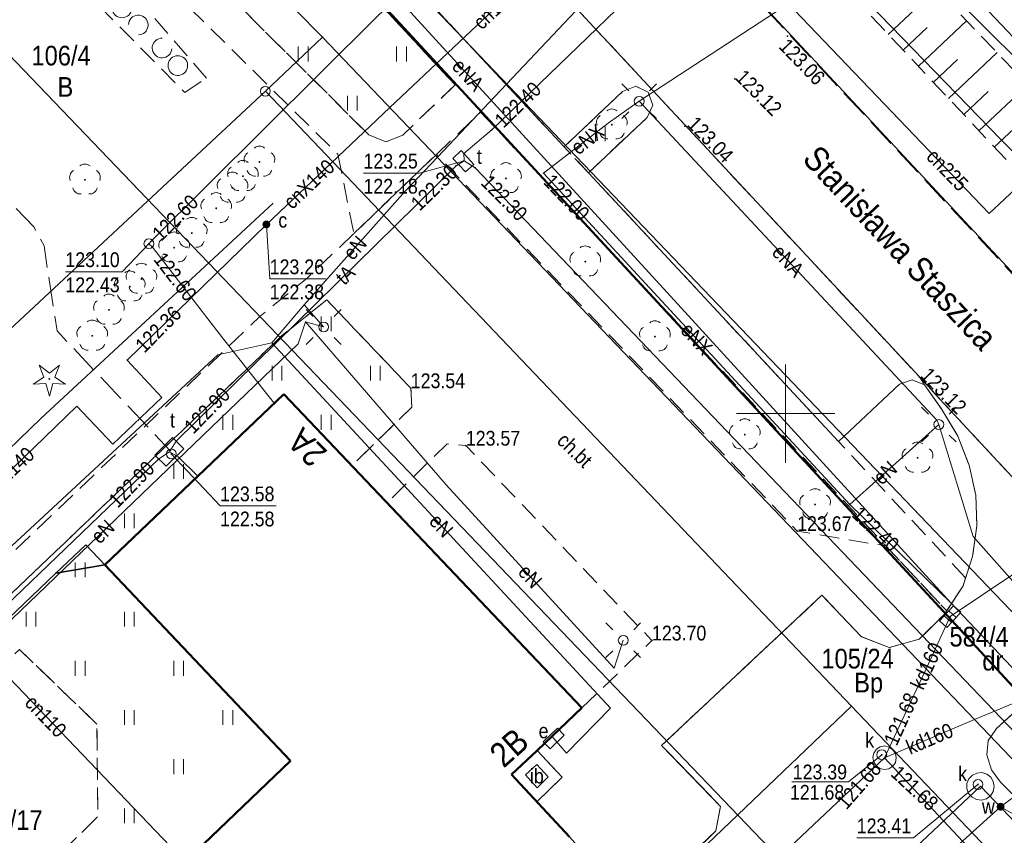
# Model space of a CAD drawing. Extents: x 6439600 to 6443631, y 5654340 to 5654937.
# Tile 36 of 54: x 6440861 to 6440911, y 5654829 to 5654870. Entities that reach past the tile are written whole.
import ezdxf
from ezdxf.enums import TextEntityAlignment as Align

# ---------------------------------------------------------------- set-up
doc = ezdxf.new("R2010")
doc.units = 0
doc.header["$MEASUREMENT"] = 0
for name, pattern in [('1.0_0.5', [1.5, 1, -0.5]), ('1.5_0.5', [2, 1.5, -0.5]), ('219-500', [0]), ('PRZER3-1', [4, 3, -1]), ('PTTL', [1.5, 1, -0.5])]:
    doc.linetypes.add(name, pattern=pattern)
doc.layers.get('0').update_dxf_attribs({"color": 2, "linetype": 'CONTINUOUS', "lineweight": 5})
for name, color, linetype in [('000 Inne (niezydentyfikowane)', 7, 'CONTINUOUS'), ('202-punkt graniczny', 7, 'CONTINUOUS'), ('203-punkt graniczny', 7, 'CONTINUOUS'), ('209-oznaczenie konturu klasyfikacyjnego', 7, 'CONTINUOUS'), ('210-oznaczenie konturu użytku gruntowego', 7, 'CONTINUOUS'), ('211-numer działki ewidencyjnej', 7, 'CONTINUOUS'), ('218-kontur użytku gruntowego', 7, 'CONTINUOUS'), ('219-działka ewidencyjna', 7, 'CONTINUOUS'), ('238-Punkt adresowy budynku', 7, 'CONTINUOUS'), ('312-budynek ewidencyjny', 7, 'CONTINUOUS'), ('994-Nazwa ulicy', 7, 'CONTINUOUS'), ('chodnik', 7, 'CONTINUOUS'), ('chodnik-Atr17', 7, 'CONTINUOUS'), ('ciepłownicze urządzenie techniczne', 7, 'CONTINUOUS'), ('ciepłownicze urządzenie techniczne-Atr17', 7, 'CONTINUOUS'), ('drzewo iglaste', 7, 'CONTINUOUS'), ('drzewo liściaste', 7, 'CONTINUOUS'), ('inna budowla', 7, 'CONTINUOUS'), ('inna budowla-Atr17', 7, 'CONTINUOUS'), ('jezdnia', 7, 'CONTINUOUS'), ('komora podziemna', 7, 'CONTINUOUS'), ('kratka ściekowa', 7, 'CONTINUOUS'), ('krawężnik', 7, 'CONTINUOUS'), ('KTOK - Furtka', 7, 'CONTINUOUS'), ('latarnia', 7, 'CONTINUOUS'), ('obudowa ochronna przewodu', 7, 'CONTINUOUS'), ('pikieta sztuczna', 7, 'CONTINUOUS'), ('pikieta sztuczna-Atr2', 7, 'CONTINUOUS'), ('plac gier i zabaw', 7, 'CONTINUOUS'), ('przewód ciepłowniczy', 7, 'CONTINUOUS'), ('przewód ciepłowniczy-Atr1', 7, 'CONTINUOUS'), ('przewód elektroenergetyczny podziemny', 7, 'CONTINUOUS'), ('przewód elektroenergetyczny podziemny-Atr1', 7, 'CONTINUOUS'), ('przewód kanalizacyjny', 7, 'CONTINUOUS'), ('przewód kanalizacyjny-Atr1', 7, 'CONTINUOUS'), ('przewód telekomunikacyjny podziemny', 7, 'CONTINUOUS'), ('przewód telekomunikacyjny podziemny - ob. projektowany', 7, 'CONTINUOUS'), ('przewód telekomunikacyjny podziemny-Atr1', 7, 'CONTINUOUS'), ('przewód wodociągowy', 7, 'CONTINUOUS'), ('rzedna', 7, 'CONTINUOUS'), ('rzedna-Atr2', 7, 'CONTINUOUS'), ('rzedna-Atr3', 7, 'CONTINUOUS'), ('skarpa nieumocniona', 7, 'CONTINUOUS'), ('szafa elektroenergetyczna lub kontener', 7, 'CONTINUOUS'), ('szafa elektroenergetyczna lub kontener-Atr17', 7, 'CONTINUOUS'), ('taras', 7, 'CONTINUOUS'), ('trawnik', 7, 'CONTINUOUS'), ('właz do komory lub kanału', 7, 'CONTINUOUS'), ('właz do komory lub kanału - okrągły', 7, 'CONTINUOUS'), ('właz do komory lub kanału - okrągły-Atr17', 7, 'CONTINUOUS'), ('właz do komory lub kanału-Atr17', 7, 'CONTINUOUS'), ('zasuwa lub zawór', 7, 'CONTINUOUS'), ('zasuwa lub zawór-Atr17', 7, 'CONTINUOUS')]:
    doc.layers.add(name, color=color, linetype=linetype)
doc.layers.add('z - kartowanie', color=2, linetype='CONTINUOUS', lineweight=5)
doc.layers.add('z - MPZT', color=121, linetype='PRZER3-1', lineweight=18)
doc.styles.add('MapaZas', font='geodezja.shx', dxfattribs={"width": 0.9})
doc.linetypes.add('902-500', pattern='A,3.75,0,[1,ksztalty.shx,S=0.5,R=0,X=0,Y=0],3.75', length=7.5)
doc.linetypes.add('NLZ', pattern='A,3,-1,[35,msgB.shx,S=0.008,R=0,X=-0.5,Y=0],3', length=7)

# ---------------------------------------------------------------- blocks, each defined once
blk = doc.blocks.new('202')
at = {"color": 0, "linetype": 'Continuous', "lineweight": 0}
blk.add_circle((0, 0), 0.25, dxfattribs=at)
blk = doc.blocks.new('203')
at = {"linetype": 'Continuous', "lineweight": 0}
h = blk.add_hatch(color=0, dxfattribs=at)
edge = h.paths.add_edge_path()
edge.add_arc((0, 0), 0.045, 0, 360)
blk = doc.blocks.new('PW01')
at = {"linetype": 'Continuous', "lineweight": 13}
h = blk.add_hatch(color=0, dxfattribs=at)
edge = h.paths.add_edge_path()
edge.add_arc((0, 0), 0.045, 0, 360)
blk = doc.blocks.new('US25')
at = {"linetype": 'Continuous', "lineweight": 0}
h = blk.add_hatch(color=0, dxfattribs=at)
edge = h.paths.add_edge_path()
edge.add_arc((0, 0), 0.2, 0, 360)
blk = doc.blocks.new('OP021')
at = {"linetype": 'Continuous', "lineweight": 13}
h = blk.add_hatch(color=0, dxfattribs=at)
edge = h.paths.add_edge_path()
edge.add_arc((0, 0), 0.05, 0, 360)
at = {"color": 0, "linetype": 'Continuous', "lineweight": 13}
for centre, start, end in [((0, 0.4), 49.272, 130.728), ((-0.38, 0.124), 121.308, 202.548), ((0.38, 0.124), 337.452, 58.692), ((-0.235, -0.324), 193.221, 274.871), ((0.235, -0.324), 265.129, 346.779)]:
    blk.add_arc(centre, 0.4, start, end, dxfattribs=at)
blk = doc.blocks.new('SM01')
at = {"color": 0, "linetype": 'Continuous', "lineweight": 13}
for p, q in [((-0.53, 0.531), (-0.883, 0.884)), ((0.531, 0.531), (0.884, 0.884)), ((-0.53, -0.53), (-0.883, -0.883)), ((0.531, -0.53), (0.884, -0.883))]:
    blk.add_line(p, q, dxfattribs=at)
blk.add_circle((0, 0), 0.25, dxfattribs=at)
blk = doc.blocks.new('US22')
at = {"color": 0, "linetype": 'Continuous', "lineweight": 13}
blk.add_circle((0, 0), 0.25, dxfattribs=at)
blk = doc.blocks.new('US05')
at = {"color": 0, "linetype": 'Continuous', "lineweight": 13}
for p, q in [((-0.525, -0.25), (-0.525, 0.25)), ((-0.525, 0.25), (-0.175, 0.25)), ((-0.175, -0.25), (-0.175, 0.25)), ((-0.175, 0.25), (0.175, 0.25)), ((0.175, -0.25), (0.175, 0.25)), ((0.175, 0.25), (0.525, 0.25)), ((0.525, -0.25), (0.525, 0.25)), ((-0.525, -0.25), (-0.175, -0.25)), ((-0.175, -0.25), (0.175, -0.25)), ((0.175, -0.25), (0.525, -0.25))]:
    blk.add_line(p, q, dxfattribs=at)
blk = doc.blocks.new('US18')
at = {"color": 0, "linetype": 'Continuous', "lineweight": 13}
for p, q in [((-0.5, -0.25), (-0.5, 0.25)), ((-0.5, 0.25), (0.5, 0.25)), ((0.5, -0.25), (0.5, 0.25)), ((-0.5, -0.25), (0.5, -0.25))]:
    blk.add_line(p, q, dxfattribs=at)
blk = doc.blocks.new('OP011')
at = {"linetype": 'Continuous', "lineweight": 13}
h = blk.add_hatch(color=0, dxfattribs=at)
edge = h.paths.add_edge_path()
edge.add_arc((0, 0), 0.05, 0, 360)
at = {"color": 0, "linetype": 'Continuous', "lineweight": 13}
for p, q in [((-0.283, 0.093), (-0.512, 0.706)), ((-0.512, 0.706), (0, 0.299)), ((0, 0.299), (0.512, 0.706)), ((0.512, 0.706), (0.283, 0.093)), ((-0.828, -0.268), (-0.283, 0.093)), ((0.283, 0.093), (0.828, -0.268)), ((-0.175, -0.24), (-0.828, -0.268)), ((0, -0.87), (-0.175, -0.24)), ((0.175, -0.24), (0, -0.87)), ((0.828, -0.268), (0.175, -0.24))]:
    blk.add_line(p, q, dxfattribs=at)
blk = doc.blocks.new('US15')
at = {"color": 0, "linetype": 'Continuous', "lineweight": 13}
blk.add_circle((0, 0), 0.25, dxfattribs=at)
blk = doc.blocks.new('TU04')
at = {"color": 0, "linetype": 'Continuous', "lineweight": 13}
for p, q in [((0, 0), (0, 0.75)), ((0.5, 0), (0.5, 0.75))]:
    blk.add_line(p, q, dxfattribs=at)
blk = doc.blocks.new('OTZK')
at = {"color": 0}
blk.add_lwpolyline([(-1.2, 1), (-1.026352, 0.984808), (-0.85798, 0.939693), (-0.7, 0.866025), (-0.557212, 0.766044), (-0.433956, 0.642788), (-0.333975, 0.5), (-0.260307, 0.34202), (-0.215192, 0.173648), (-0.2, 0), (-0.215192, -0.173648), (-0.260307, -0.34202), (-0.333975, -0.5), (-0.44425, -0.654861), (-0.581841, -0.786053), (-0.741773, -0.888835), (-0.918267, -0.959493), (-1.104944, -0.995472), (-1.295056, -0.995472), (-1.481733, -0.959493), (-1.658227, -0.888835), (-1.818159, -0.786053), (-1.95575, -0.654861), (-2.066025, -0.5), (-2.145001, -0.327068), (-2.189821, -0.142315), (-2.198867, 0.047582), (-2.171812, 0.235759), (-2.109632, 0.415415), (-2.014576, 0.580057), (-1.890079, 0.723734), (-1.740641, 0.841254), (-1.571662, 0.928368), (-1.389251, 0.981929)], close=True, dxfattribs=at)
blk.add_lwpolyline([(0.469393, -0.682799), (0.35969, -0.542106), (0.276733, -0.384159), (0.223163, -0.213984), (0.200685, -0.036999), (0.210014, 0.141165), (0.250854, 0.314835), (0.321904, 0.478484), (0.420903, 0.626903), (0.5447, 0.755369), (0.689355, 0.859792), (0.850264, 0.936848), (1.022304, 0.984085), (1.2, 1), (1.377696, 0.984085), (1.549736, 0.936848), (1.710645, 0.859792), (1.8553, 0.755369), (1.979097, 0.626903), (2.078096, 0.478484), (2.149146, 0.314835), (2.189986, 0.141165), (2.199315, -0.036999), (2.176837, -0.213984), (2.123267, -0.384159), (2.04031, -0.542106), (1.930607, -0.682799)], dxfattribs=at)

msp = doc.modelspace()

# ---------------------------------------------------------------- linework, layer by layer
at = {"color": 0, "lineweight": 13}
for p, q in [((6440900, 5654847.5), (6440900, 5654852.5)), ((6440900, 5654847.5), (6440900, 5654852.5)), ((6440897.5, 5654850), (6440902.5, 5654850)), ((6440897.5, 5654850), (6440902.5, 5654850))]:
    msp.add_line(p, q, dxfattribs=at)
at = {"layer": '000 Inne (niezydentyfikowane)', "color": 7, "linetype": 'Continuous', "lineweight": 13, "flags": 128}
for points in [[(6440905.22, 5654869.27), (6440907.65, 5654871.57)], [(6440906.75, 5654867.65), (6440909.2, 5654869.96)], [(6440905.98, 5654868.46), (6440907.2, 5654869.61)], [(6440908.29, 5654866.01), (6440910.75, 5654868.34)], [(6440907.51, 5654866.83), (6440908.74, 5654867.99)], [(6440909.06, 5654865.19), (6440910.3, 5654866.36)], [(6440909.83, 5654864.37), (6440912.32, 5654866.7)], [(6440910.61, 5654863.54), (6440911.86, 5654864.71)]]:
    msp.add_lwpolyline(points, dxfattribs=at)
at = {"layer": '218-kontur użytku gruntowego', "color": 3, "linetype": 'Continuous', "lineweight": 13, "flags": 128}
for points in [[(6440876.47, 5654869.13), (6440868.18, 5654877.53)], [(6440868.18, 5654877.53), (6440876.47, 5654869.13)], [(6440873.56, 5654866.38), (6440876.47, 5654869.13)], [(6440876.47, 5654869.13), (6440873.56, 5654866.38)], [(6440951.87, 5654790.22), (6440876.47, 5654869.13)], [(6440876.47, 5654869.13), (6440951.87, 5654790.22)], [(6440903.35, 5654835.13), (6440873.56, 5654866.38)], [(6440873.56, 5654866.38), (6440903.35, 5654835.13)], [(6440855.91, 5654789.81), (6440903.35, 5654835.13)], [(6440903.35, 5654835.13), (6440855.91, 5654789.81)], [(6440910.96, 5654827.15), (6440903.35, 5654835.13)], [(6440903.35, 5654835.13), (6440910.96, 5654827.15)]]:
    msp.add_lwpolyline(points, dxfattribs=at)
at = {"layer": '219-działka ewidencyjna', "color": 3, "linetype": '219-500', "lineweight": 13, "flags": 128}
for points in [[(6440868.18, 5654877.53), (6440876.47, 5654869.13)], [(6440881.38, 5654871.41), (6440979.07, 5654769.37)], [(6440873.56, 5654866.38), (6440876.47, 5654869.13)], [(6440876.47, 5654869.13), (6440951.87, 5654790.22)], [(6440843.3, 5654838.2), (6440873.56, 5654866.38)], [(6440903.35, 5654835.13), (6440873.56, 5654866.38)], [(6440903.35, 5654835.13), (6440855.91, 5654789.81)], [(6440903.35, 5654835.13), (6440910.96, 5654827.15)]]:
    msp.add_lwpolyline(points, dxfattribs=at)
at = {"layer": '312-budynek ewidencyjny', "color": 7, "linetype": 'Continuous', "lineweight": 50, "flags": 128}
for points in [[(6440865.4, 5654842.31), (6440874.5, 5654850.99)], [(6440874.5, 5654850.99), (6440889.65, 5654835.05)], [(6440874.83, 5654832.35), (6440865.4, 5654842.31)], [(6440889.65, 5654835.05), (6440887.38, 5654832.88)], [(6440887.38, 5654832.88), (6440886.07, 5654831.66)], [(6440857.93, 5654816.18), (6440874.83, 5654832.35)], [(6440886.07, 5654831.66), (6440889.01, 5654828.49)]]:
    msp.add_lwpolyline(points, dxfattribs=at)
at = {"layer": 'chodnik', "color": 7, "linetype": '1.0_0.5', "lineweight": 13}
for p, q in [((6440870.21, 5654880.64), (6440883.21, 5654866.7)), ((6440888.74, 5654863.56), (6440872.96, 5654880.51)), ((6440861.18, 5654879.03), (6440877.25, 5654863.18)), ((6440878.82, 5654864.16), (6440866.13, 5654876.79)), ((6440883.21, 5654866.7), (6440880.54, 5654864.15)), ((6440882.25, 5654863.17), (6440884.5, 5654865.32)), ((6440884.5, 5654865.32), (6440905.1, 5654843.27)), ((6440879.69, 5654863.8), (6440878.82, 5654864.16)), ((6440880.54, 5654864.15), (6440879.69, 5654863.8)), ((6440889.98, 5654862.24), (6440888.74, 5654863.56)), ((6440877.25, 5654863.18), (6440878.06, 5654859.15)), ((6440878.06, 5654859.15), (6440882.25, 5654863.17)), ((6440902.69, 5654848.58), (6440889.98, 5654862.24)), ((6440909.15, 5654841.65), (6440902.69, 5654848.58)), ((6440905.1, 5654843.27), (6440908.19, 5654839.97)), ((6440908.19, 5654839.97), (6440909.02, 5654841.25)), ((6440909.02, 5654841.25), (6440909.15, 5654841.65))]:
    msp.add_line(p, q, dxfattribs=at)
at = {"layer": 'chodnik', "color": 7, "linetype": '1.0_0.5', "lineweight": 13, "flags": 128}
msp.add_lwpolyline([(6440889.01, 5654828.49), (6440890.36, 5654827.02), (6440890.4, 5654825.76), (6440876.1, 5654812.13), (6440875.19, 5654812.44), (6440874.79, 5654812.8), (6440874.27, 5654812.56), (6440873.35, 5654813.54), (6440871.49, 5654811.77), (6440872.88, 5654810.31), (6440872.86, 5654809.05), (6440860.56, 5654797.3), (6440859.65, 5654796.61), (6440858.71, 5654796.26), (6440857.73, 5654796.24), (6440856.75, 5654796.53), (6440856.05, 5654797.07), (6440854.56, 5654795.7), (6440855.82, 5654794.73), (6440857.3, 5654794.23), (6440858.86, 5654794.24), (6440860.36, 5654794.68), (6440861.68, 5654795.53), (6440896.46, 5654828.79), (6440896.69, 5654830.04), (6440893.7, 5654833.14), (6440901.85, 5654840.77), (6440903.84, 5654838.67), (6440905.26, 5654838.11), (6440905.94, 5654838.29), (6440906.79, 5654838.53), (6440908.09, 5654839.82), (6440908.19, 5654839.97), (6440905.1, 5654843.27), (6440900.59, 5654844.03), (6440882.25, 5654863.17), (6440878.06, 5654859.15), (6440875.67, 5654856.87), (6440873.3, 5654854.95), (6440844.22, 5654827.18), (6440845.37, 5654825.95), (6440845.69, 5654825.64), (6440849.44, 5654829.17), (6440849.8, 5654830.51), (6440874.4, 5654853.96), (6440876.68, 5654855.78), (6440880.95, 5654851.29), (6440881.01, 5654850.33), (6440877.95, 5654847.35), (6440879.74, 5654845.47), (6440882.8, 5654848.46), (6440883.75, 5654848.37), (6440893.21, 5654838.47), (6440889.65, 5654835.05), (6440887.38, 5654832.88), (6440888.64, 5654831.52), (6440887.36, 5654830.27)], close=True, dxfattribs=at)
at = {"layer": 'inna budowla', "color": 7, "linetype": 'Continuous', "lineweight": 13, "flags": 128}
msp.add_lwpolyline([(6440887.38, 5654832.88), (6440886.07, 5654831.66), (6440887.36, 5654830.27), (6440888.64, 5654831.52)], close=True, dxfattribs=at)
at = {"layer": 'jezdnia', "color": 7, "linetype": '1.5_0.5', "lineweight": 13}
for points in [[(6440861.609, 5654900.411), (6440863.69, 5654898.18), (6440871.93, 5654889.17), (6440876.06, 5654884.79), (6440879.48, 5654881.22), (6440906.8, 5654851.86), (6440923.44, 5654833.94), (6440929.76, 5654827.01), (6440946.76, 5654808.73), (6440952.95, 5654802.31), (6440964.82, 5654789.35), (6440983.59, 5654769.41), (6440986.02, 5654766.81), (6440986.68, 5654766.1), (6440989.64, 5654762.78), (6440998.11, 5654753.44), (6441004.18, 5654747.07), (6441016.644, 5654733.678)], [(6441026.268, 5654733.678), (6441014.05, 5654746.81), (6441013.69, 5654747.24), (6440979.44, 5654783.96), (6440979.03, 5654784.41), (6440957.47, 5654807.58), (6440948.41, 5654817.56), (6440937.72, 5654829.04), (6440912.17, 5654856.41), (6440871.169, 5654900.411)], [(6440929.76, 5654827.01), (6440923.44, 5654833.94), (6440906.8, 5654851.86), (6440907.07, 5654851.46), (6440907.95, 5654850.21), (6440908.76, 5654848.85), (6440909.33, 5654847.38), (6440909.67, 5654845.86), (6440909.73, 5654844.3), (6440909.51, 5654842.73), (6440909.02, 5654841.25), (6440908.09, 5654839.82), (6440906.79, 5654838.53), (6440905.94, 5654838.29), (6440905.26, 5654838.11), (6440903.84, 5654838.67), (6440901.85, 5654840.77), (6440893.7, 5654833.14), (6440896.69, 5654830.04), (6440896.46, 5654828.79), (6440861.68, 5654795.53)], [(6440912.97, 5654829.21), (6440910.93, 5654831.27), (6440910.46, 5654831.9), (6440910.23, 5654832.65), (6440910.3, 5654833.38), (6440910.43, 5654833.58), (6440910.72, 5654833.99), (6440912.35, 5654835.48)]]:
    msp.add_lwpolyline(points, dxfattribs=at)
at = {"layer": 'komora podziemna', "color": 30, "linetype": 'Continuous', "lineweight": 13, "flags": 128}
msp.add_lwpolyline([(6440868.84, 5654848.78), (6440869.42, 5654848.21), (6440868.52, 5654847.32), (6440867.94, 5654847.88)], close=True, dxfattribs=at)
at = {"layer": 'komora podziemna', "color": 32, "linetype": 'Continuous', "lineweight": 13, "flags": 128}
for points in [[(6440905.59, 5654832.73), (6440905.63, 5654832.5), (6440905.58, 5654832.27), (6440905.45, 5654832.08), (6440905.25, 5654831.95), (6440905.02, 5654831.91), (6440904.79, 5654831.96), (6440904.61, 5654832.1), (6440904.48, 5654832.29), (6440904.43, 5654832.52), (6440904.49, 5654832.75), (6440904.62, 5654832.94), (6440904.81, 5654833.06), (6440905.04, 5654833.11), (6440905.27, 5654833.05), (6440905.46, 5654832.92)], [(6440910.61, 5654831.05), (6440910.55, 5654830.8), (6440910.42, 5654830.58), (6440910.21, 5654830.42), (6440909.96, 5654830.36), (6440909.71, 5654830.39), (6440909.48, 5654830.51), (6440909.3, 5654830.7), (6440909.22, 5654830.94), (6440909.22, 5654831.2), (6440909.32, 5654831.44), (6440909.5, 5654831.63), (6440909.73, 5654831.73), (6440909.98, 5654831.76), (6440910.23, 5654831.68), (6440910.44, 5654831.52), (6440910.56, 5654831.3)]]:
    msp.add_lwpolyline(points, close=True, dxfattribs=at)
at = {"layer": 'krawężnik', "color": 7, "linetype": 'Continuous', "lineweight": 13}
msp.add_lwpolyline([(6440948.99, 5654816.93), (6440948.41, 5654817.56), (6440937.72, 5654829.04), (6440912.19, 5654856.46), (6440871.184, 5654900.411)], dxfattribs=at)
at = {"layer": 'krawężnik', "color": 7, "linetype": 'Continuous', "lineweight": 13, "flags": 128}
for points in [[(6440876.06, 5654884.79), (6440879.48, 5654881.22), (6440906.8, 5654851.86)], [(6440872.96, 5654880.51), (6440888.74, 5654863.56), (6440891.72, 5654866.36), (6440892.39, 5654866.63), (6440893.01, 5654866.33), (6440893.25, 5654865.67), (6440892.96, 5654865.05), (6440889.98, 5654862.24), (6440902.69, 5654848.58), (6440905.79, 5654851.5), (6440906.44, 5654851.71), (6440907.07, 5654851.46)], [(6440905.94, 5654838.29), (6440906.79, 5654838.53), (6440908.09, 5654839.82), (6440909.02, 5654841.25), (6440909.51, 5654842.73), (6440909.73, 5654844.3), (6440909.67, 5654845.86), (6440909.33, 5654847.38), (6440908.76, 5654848.85), (6440907.95, 5654850.21), (6440907.07, 5654851.46), (6440906.8, 5654851.86)], [(6440905.94, 5654838.29), (6440905.26, 5654838.11), (6440903.84, 5654838.67), (6440901.85, 5654840.77), (6440893.7, 5654833.14), (6440896.69, 5654830.04)], [(6440910.43, 5654833.58), (6440910.72, 5654833.99), (6440912.35, 5654835.48), (6440913.2, 5654835.97), (6440914.08, 5654836.36)], [(6440912.97, 5654829.21), (6440910.93, 5654831.27), (6440910.46, 5654831.9), (6440910.23, 5654832.65), (6440910.3, 5654833.38), (6440910.43, 5654833.58)], [(6440896.69, 5654830.04), (6440896.46, 5654828.79), (6440861.68, 5654795.53), (6440860.36, 5654794.68), (6440858.86, 5654794.24), (6440857.3, 5654794.23), (6440855.82, 5654794.73), (6440854.56, 5654795.7), (6440850.43, 5654799.99)]]:
    msp.add_lwpolyline(points, dxfattribs=at)
at = {"layer": 'KTOK - Furtka', "linetype": 'Continuous', "lineweight": 18}
for p, q in [((6440864.431, 5654843.334), (6440862.906, 5654841.89)), ((6440865.742, 5654841.949), (6440864.431, 5654843.334))]:
    msp.add_line(p, q, dxfattribs=at)
at = {"layer": 'obudowa ochronna przewodu', "color": 7, "linetype": 'Continuous', "lineweight": 35, "flags": 128}
msp.add_lwpolyline([(6440885.09, 5654864.44), (6440896.25, 5654875.22)], dxfattribs=at)
at = {"layer": 'plac gier i zabaw', "color": 7, "linetype": '1.0_0.5', "lineweight": 13, "flags": 128}
msp.add_lwpolyline([(6440865, 5654834.21), (6440861.06, 5654838.01), (6440852.27, 5654829.64), (6440860.84, 5654826.58), (6440861.43, 5654825.96), (6440865.04, 5654829.51)], close=True, dxfattribs=at)
at = {"layer": 'przewód ciepłowniczy', "color": 212, "linetype": 'Continuous', "lineweight": 13, "flags": 128}
for points in [[(6440879.89, 5654865.55), (6440886.64, 5654871.94), (6440893.22, 5654878.08)], [(6440894.25, 5654877.36), (6440894.35, 5654876.89), (6440910.35, 5654860.17), (6440913.78, 5654863.39), (6440916.75, 5654860.34), (6440913.25, 5654857.08), (6440928.7, 5654840.55)], [(6440873.61, 5654859.61), (6440879.89, 5654865.55)], [(6440873.61, 5654859.61), (6440866.54, 5654852.72), (6440868.29, 5654850.81), (6440865.8, 5654848.45), (6440863.97, 5654850.38), (6440855.32, 5654842)], [(6440855.32, 5654842), (6440869.47, 5654827.23)]]:
    msp.add_lwpolyline(points, dxfattribs=at)
at = {"layer": 'przewód elektroenergetyczny podziemny', "color": 1, "linetype": 'Continuous', "lineweight": 13}
msp.add_lwpolyline([(6440876.215, 5654900.411), (6440895.33, 5654880.02), (6440910.92, 5654863.95), (6440917.24, 5654857.65), (6440918.53, 5654855.62), (6440937.69, 5654834.93), (6440958.83, 5654812.78), (6440965.45, 5654805.6)], dxfattribs=at)
at = {"layer": 'przewód elektroenergetyczny podziemny', "color": 1, "linetype": 'Continuous', "lineweight": 13, "flags": 128}
for points in [[(6440892.56, 5654865.87), (6440899.88, 5654870.66), (6440905.62, 5654875.92), (6440885.39, 5654897.72)], [(6440882.31, 5654863.03), (6440895.48, 5654876.97), (6440895.12, 5654878.58), (6440889.03, 5654884.84), (6440880.88, 5654893.04)], [(6440864.08, 5654888.73), (6440875.61, 5654876.22), (6440894.16, 5654855.96), (6440908.4, 5654840.39)], [(6440887.7, 5654862.22), (6440890.99, 5654864.76), (6440892.56, 5654865.87)], [(6440892.56, 5654865.87), (6440907.7, 5654849.64), (6440907.79, 5654849.44)], [(6440875.54, 5654855.53), (6440880.68, 5654861.31), (6440882.31, 5654863.03)], [(6440903.26, 5654845.38), (6440887.7, 5654862.22)], [(6440873.88, 5654853.59), (6440875.54, 5654855.53)], [(6440875.54, 5654855.53), (6440876.52, 5654854.4)], [(6440875.6, 5654854.66), (6440875.22, 5654853.54), (6440855.36, 5654834.45)], [(6440875.6, 5654854.66), (6440882.75, 5654846.38), (6440891.29, 5654837.07), (6440891.75, 5654838.48)], [(6440876.52, 5654854.4), (6440875.6, 5654854.66)], [(6440835.77, 5654820.21), (6440871.15, 5654852.98), (6440873.88, 5654853.59)], [(6440888.13, 5654833.59), (6440888.22, 5654833.49), (6440888.86, 5654832.75), (6440891.11, 5654835.03), (6440873.88, 5654853.59)], [(6440903.26, 5654845.38), (6440907.79, 5654849.44)], [(6440907.79, 5654849.44), (6440909.54, 5654843.75), (6440915.81, 5654836.69), (6440919.56, 5654833.53), (6440929.14, 5654826.68), (6440929.24, 5654826.47)], [(6440908.4, 5654840.39), (6440903.26, 5654845.38)], [(6440925.11, 5654822.77), (6440908.4, 5654840.39)]]:
    msp.add_lwpolyline(points, dxfattribs=at)
at = {"layer": 'przewód kanalizacyjny', "color": 34, "linetype": 'Continuous', "lineweight": 13, "flags": 128}
for points in [[(6440782.31, 5654774.19), (6440803.34, 5654794), (6440828.39, 5654817.51), (6440846.49, 5654834.59), (6440862.14, 5654849.75), (6440873.96, 5654860.69)], [(6440907.14, 5654837.03), (6440908.37, 5654839.68)], [(6440905.03, 5654832.51), (6440907.14, 5654837.03)], [(6440909.61, 5654834.45), (6440911.72, 5654835.34)], [(6440905.03, 5654832.51), (6440909.61, 5654834.45)], [(6440887.28, 5654815.76), (6440905.03, 5654832.51)], [(6440905.03, 5654832.51), (6440915.23, 5654821.62)], [(6440897.3, 5654819.17), (6440909.91, 5654831.06)], [(6440909.91, 5654831.06), (6440940.41, 5654799.15)]]:
    msp.add_lwpolyline(points, dxfattribs=at)
at = {"layer": 'przewód telekomunikacyjny podziemny', "color": 30, "linetype": 'Continuous', "lineweight": 13}
msp.add_lwpolyline([(6440880.549, 5654900.411), (6440900.17, 5654879.04), (6440896.25, 5654875.22), (6440885.09, 5654864.44), (6440883.64, 5654863.22), (6440883.66, 5654862.84)], dxfattribs=at)
at = {"layer": 'przewód telekomunikacyjny podziemny', "color": 30, "linetype": 'Continuous', "lineweight": 13, "flags": 128}
for points in [[(6440874, 5654850.52), (6440871.38, 5654853.85), (6440867.83, 5654858.45), (6440867.64, 5654858.63), (6440867.78, 5654858.77), (6440879.2, 5654870.14), (6440895.87, 5654886.11), (6440896.06, 5654886.22)], [(6440896.06, 5654886.22), (6440896.21, 5654886.03), (6440897.08, 5654884.4), (6440913.81, 5654866.78), (6440927.32, 5654852.53), (6440929.66, 5654850.26), (6440943.37, 5654835.92), (6440943.23, 5654833.76), (6440943.88, 5654833), (6440944.06, 5654832.83), (6440944.21, 5654832.6), (6440957.71, 5654818.26), (6440976.44, 5654797.84), (6440976.62, 5654797.65), (6440976.45, 5654797.52), (6440972.18, 5654793.34), (6440959.74, 5654782.14), (6440958.91, 5654781.25), (6440959.15, 5654780.49), (6440959.47, 5654780.49)], [(6440868.68, 5654848.05), (6440869.03, 5654848.59), (6440883.25, 5654862.59), (6440883.66, 5654862.84)], [(6440883.66, 5654862.84), (6440884.22, 5654862.49), (6440911.32, 5654834.15), (6440942.97, 5654801.04), (6440943.53, 5654800.66)], [(6440819.63, 5654801.05), (6440820.06, 5654801.52), (6440868.15, 5654847.7), (6440868.68, 5654848.05)], [(6440868.68, 5654848.05), (6440869.12, 5654847.8), (6440870.13, 5654846.82)]]:
    msp.add_lwpolyline(points, dxfattribs=at)
at = {"layer": 'przewód telekomunikacyjny podziemny - ob. projektowany', "color": 30, "linetype": '1.5_0.5', "lineweight": 13, "flags": 128}
msp.add_lwpolyline([(6440816.26, 5654899.87), (6440818.32, 5654898.77), (6440832.43, 5654884.97), (6440837.8, 5654879.6), (6440839.74, 5654879.03), (6440840.51, 5654878.49), (6440843.91, 5654875.11), (6440850.28, 5654869.03), (6440853.35, 5654867.19), (6440855.04, 5654866.17), (6440856.05, 5654865.43), (6440861.79, 5654859.49), (6440862.31, 5654858.52), (6440862.97, 5654854.2), (6440868.74, 5654848.09)], dxfattribs=at)
at = {"layer": 'przewód wodociągowy', "color": 5, "linetype": 'Continuous', "lineweight": 13}
msp.add_lwpolyline([(6440929.9, 5654849.32), (6440917.42, 5654862.38), (6440904.64, 5654875.09), (6440881.41, 5654900.411)], dxfattribs=at)
at = {"layer": 'przewód wodociągowy', "color": 5, "linetype": 'Continuous', "lineweight": 13, "flags": 128}
msp.add_lwpolyline([(6440903.24, 5654823.07), (6440910.93, 5654830.02), (6440912.16, 5654830.93)], dxfattribs=at)
at = {"layer": 'rzedna-Atr2', "color": 7, "lineweight": 13, "flags": 128}
for points in [[(6440883.62, 5654862.83), (6440881.4, 5654862.22), (6440878.546, 5654862.22)], [(6440868.78, 5654847.95), (6440871.26, 5654845.31), (6440874.114, 5654845.31)], [(6440904.89, 5654832.66), (6440903.2, 5654831.28), (6440900.32, 5654831.28)], [(6440909.78, 5654831.15), (6440906.5, 5654828.44), (6440903.62, 5654828.44)]]:
    msp.add_lwpolyline(points, dxfattribs=at)
at = {"layer": 'rzedna-Atr2', "color": 212, "lineweight": 13, "flags": 128}
msp.add_lwpolyline([(6440873.61, 5654859.61), (6440873.78, 5654856.85), (6440876.634, 5654856.85)], dxfattribs=at)
at = {"layer": 'rzedna-Atr2', "color": 30, "lineweight": 13, "flags": 128}
msp.add_lwpolyline([(6440867.64, 5654858.63), (6440866.28, 5654857.21), (6440863.394, 5654857.21)], dxfattribs=at)
at = {"layer": 'rzedna-Atr2', "color": 34, "lineweight": 13, "flags": 128}
msp.add_lwpolyline([(6440908.37, 5654839.68), (6440911.66, 5654841.89), (6440914.514, 5654841.89)], dxfattribs=at)
at = {"layer": 'rzedna-Atr2', "color": 5, "lineweight": 13, "flags": 128}
msp.add_lwpolyline([(6440910.93, 5654830.02), (6440913.02, 5654828.83), (6440915.937, 5654828.83)], dxfattribs=at)
at = {"layer": 'skarpa nieumocniona', "color": 7, "linetype": '1.0_0.5', "lineweight": 13}
for points in [[(6440873.591, 5654900.411), (6440892.54, 5654879.76), (6440899.22, 5654875.65), (6440911.74, 5654862.34)], [(6440873.591, 5654900.411), (6440892.54, 5654879.76), (6440899.22, 5654875.65), (6440911.74, 5654862.34)], [(6440911.74, 5654862.34), (6440927.78, 5654851.73), (6440923.36, 5654858.56), (6440914.79, 5654864.13), (6440901.06, 5654878.44), (6440894.29, 5654882.52), (6440878.009, 5654900.411)], [(6440911.74, 5654862.34), (6440927.78, 5654851.73), (6440923.36, 5654858.56), (6440914.79, 5654864.13), (6440901.06, 5654878.44), (6440894.29, 5654882.52), (6440878.009, 5654900.411)]]:
    msp.add_lwpolyline(points, dxfattribs=at)
at = {"layer": 'taras', "color": 0, "lineweight": 13}
for p, q in [((6440886.07, 5654831.66), (6440887.38, 5654832.88)), ((6440887.38, 5654832.88), (6440888.64, 5654831.52)), ((6440886.776, 5654831.635), (6440887.354, 5654832.172)), ((6440887.354, 5654832.172), (6440887.942, 5654831.537)), ((6440887.36, 5654830.27), (6440886.07, 5654831.66)), ((6440887.377, 5654830.986), (6440886.776, 5654831.635)), ((6440888.64, 5654831.52), (6440887.36, 5654830.27)), ((6440887.942, 5654831.537), (6440887.377, 5654830.986))]:
    msp.add_line(p, q, dxfattribs=at)
at = {"layer": 'trawnik', "color": 7, "linetype": '1.0_0.5', "lineweight": 13, "flags": 128}
for points in [[(6440866.13, 5654876.79), (6440878.82, 5654864.16), (6440879.69, 5654863.8), (6440880.54, 5654864.15), (6440883.21, 5654866.7), (6440870.21, 5654880.64)], [(6440889.98, 5654862.24), (6440892.96, 5654865.05), (6440893.25, 5654865.67), (6440893.01, 5654866.33), (6440892.39, 5654866.63), (6440891.72, 5654866.36), (6440888.74, 5654863.56)], [(6440881.01, 5654850.33), (6440880.95, 5654851.29), (6440876.68, 5654855.78), (6440874.4, 5654853.96), (6440849.8, 5654830.51), (6440852.27, 5654829.64), (6440861.06, 5654838.01), (6440865, 5654834.21), (6440865.04, 5654829.51), (6440861.43, 5654825.96), (6440864.61, 5654822.58), (6440874.83, 5654832.35), (6440865.4, 5654842.31), (6440874.5, 5654850.99), (6440877.95, 5654847.35)]]:
    msp.add_lwpolyline(points, close=True, dxfattribs=at)
at = {"layer": 'właz do komory lub kanału', "color": 7, "linetype": 'Continuous', "lineweight": 13, "flags": 128}
msp.add_lwpolyline([(6440883.51, 5654863.37), (6440884.15, 5654862.66), (6440883.74, 5654862.28), (6440883.08, 5654862.96)], close=True, dxfattribs=at)
at = {"layer": 'z - kartowanie', "color": 0, "linetype": 'PTTL', "lineweight": 18}
msp.add_lwpolyline([(6440866.1, 5654872.19), (6440865.11, 5654870.72), (6440869.47, 5654866.31), (6440870.56, 5654867.05), (6440866.1, 5654872.19)], dxfattribs=at)
at = {"layer": 'z - kartowanie', "color": 0, "linetype": '902-500', "lineweight": 35}
msp.add_lwpolyline([(6440865.4, 5654842.31), (6440862.906, 5654841.89), (6440850.774, 5654830.28)], dxfattribs=at)
at = {"layer": 'z - MPZT', "linetype": 'NLZ', "lineweight": 35}
msp.add_lwpolyline([(6440843.901, 5654890.362), (6440846.24, 5654888.07), (6440844.135, 5654885.935), (6440857.345, 5654871.543), (6440966.374, 5654757.819), (6440969.947, 5654753.703)], dxfattribs=at)
at = {"layer": 'z - MPZT', "linetype": 'Continuous', "lineweight": 50}
msp.add_lwpolyline([(6440987.32, 5654753.81), (6440984.25, 5654757.15), (6440975.96, 5654766.48), (6440869.606, 5654881.516), (6440862.895, 5654890.282)], dxfattribs=at)

# ---------------------------------------------------------------- block references
at = {"layer": '202-punkt graniczny', "color": 3, "linetype": 'Continuous', "lineweight": 13}
msp.add_blockref('202', (6440873.56, 5654866.38), dxfattribs=at)
at = {"layer": '203-punkt graniczny', "color": 3, "linetype": 'Continuous', "lineweight": 13}
for p in [(6440876.47, 5654869.13), (6440903.35, 5654835.13)]:
    msp.add_blockref('203', p, dxfattribs=at)
at = {"layer": 'ciepłownicze urządzenie techniczne', "color": 212, "linetype": 'Continuous', "lineweight": 13}
msp.add_blockref('US25', (6440873.61, 5654859.61), dxfattribs=at)
at = {"layer": 'drzewo iglaste', "color": 94, "linetype": 'Continuous', "lineweight": 13}
msp.add_blockref('OP011', (6440862.58, 5654851.76), dxfattribs=at)
at = {"layer": 'drzewo liściaste', "color": 94, "linetype": 'Continuous', "lineweight": 13}
for p in [(6440891.17, 5654864.68), (6440873.26, 5654862.79), (6440872.42, 5654862.06), (6440885.79, 5654861.95), (6440864.39, 5654861.88), (6440871.89, 5654861.47), (6440871.06, 5654860.43), (6440869.82, 5654859.17), (6440868.92, 5654858.43), (6440889.82, 5654857.72), (6440866.67, 5654856.45), (6440867.26, 5654856.84), (6440865.61, 5654855.27), (6440864.76, 5654853.95), (6440893.36, 5654853.91), (6440897.93, 5654848.93), (6440906.71, 5654847.75), (6440901.5, 5654845.38)]:
    msp.add_blockref('OP021', p, dxfattribs=at)
at = {"layer": 'komora podziemna', "color": 30, "linetype": 'Continuous', "lineweight": 13}
msp.add_blockref('US15', (6440867.64, 5654858.63), dxfattribs=at)
at = {"layer": 'kratka ściekowa', "color": 34, "linetype": 'Continuous', "lineweight": 13, "rotation": 227.7}
msp.add_blockref('US05', (6440908.37, 5654839.68), dxfattribs=at)
at = {"layer": 'latarnia', "color": 7, "linetype": 'Continuous', "lineweight": 13}
for p in [(6440892.56, 5654865.87), (6440876.52, 5654854.4), (6440907.79, 5654849.44), (6440891.75, 5654838.48)]:
    msp.add_blockref('SM01', p, dxfattribs=at)
at = {"layer": 'pikieta sztuczna', "color": 7, "linetype": 'Continuous', "lineweight": 13}
for p in [(6440900.1, 5654869.18), (6440897.42, 5654867.01), (6440894.88, 5654864.6), (6440906.8, 5654851.86), (6440880.95, 5654851.29), (6440883.75, 5654848.37), (6440900.59, 5654844.03), (6440893.21, 5654838.47)]:
    msp.add_blockref('PW01', p, dxfattribs=at)
at = {"layer": 'rzedna', "color": 30, "linetype": 'Continuous', "lineweight": 13}
for p in [(6440885.09, 5654864.44), (6440883.62, 5654862.83), (6440883.25, 5654862.59), (6440884.22, 5654862.49), (6440867.78, 5654858.77), (6440867.64, 5654858.63), (6440867.83, 5654858.45), (6440869.03, 5654848.59), (6440868.15, 5654847.7), (6440868.78, 5654847.95)]:
    msp.add_blockref('PW01', p, dxfattribs=at)
at = {"layer": 'rzedna', "color": 1, "linetype": 'Continuous', "lineweight": 13}
for p in [(6440887.7, 5654862.22), (6440903.26, 5654845.38)]:
    msp.add_blockref('PW01', p, dxfattribs=at)
at = {"layer": 'rzedna', "color": 212, "linetype": 'Continuous', "lineweight": 13}
for p in [(6440873.61, 5654859.61), (6440866.54, 5654852.72)]:
    msp.add_blockref('PW01', p, dxfattribs=at)
at = {"layer": 'rzedna', "color": 34, "linetype": 'Continuous', "lineweight": 13}
for p in [(6440908.37, 5654839.68), (6440904.89, 5654832.66), (6440909.78, 5654831.15)]:
    msp.add_blockref('PW01', p, dxfattribs=at)
at = {"layer": 'rzedna', "color": 5, "linetype": 'Continuous', "lineweight": 13}
msp.add_blockref('PW01', (6440910.93, 5654830.02), dxfattribs=at)
at = {"layer": 'szafa elektroenergetyczna lub kontener', "color": 1, "linetype": 'Continuous', "lineweight": 13, "rotation": 44.24}
msp.add_blockref('US18', (6440888.22, 5654833.49), dxfattribs=at)
at = {"layer": 'trawnik', "color": 7, "linetype": 'Continuous', "lineweight": 13}
for p in [(6440875.229, 5654867.899), (6440880.229, 5654867.899), (6440877.729, 5654865.399), (6440890.339, 5654863.839), (6440876.399, 5654854.179), (6440873.899, 5654851.679), (6440878.899, 5654851.679), (6440871.399, 5654849.179), (6440876.399, 5654849.179), (6440868.899, 5654846.679), (6440866.399, 5654844.179), (6440863.899, 5654841.679), (6440861.399, 5654839.179), (6440866.399, 5654839.179), (6440863.899, 5654836.679), (6440868.899, 5654836.679), (6440866.399, 5654834.179), (6440871.399, 5654834.179), (6440868.899, 5654831.679), (6440866.399, 5654829.179)]:
    msp.add_blockref('TU04', p, dxfattribs=at)
at = {"layer": 'właz do komory lub kanału - okrągły', "color": 7, "linetype": 'Continuous', "lineweight": 13}
for p in [(6440868.78, 5654847.95), (6440904.89, 5654832.66), (6440909.78, 5654831.15)]:
    msp.add_blockref('US22', p, dxfattribs=at)
at = {"layer": 'z - kartowanie', "color": 0, "linetype": 'PTTL', "lineweight": 18, "xscale": 0.4999999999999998, "yscale": 0.4999999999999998}
for p, rotation in [((6440866.686, 5654870.18), 313.6381695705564), ((6440868.709, 5654868.13), 131.9836546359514)]:
    msp.add_blockref('OTZK', p, dxfattribs=dict(at, rotation=rotation))
at = {"layer": 'z - kartowanie', "color": 34, "lineweight": 13}
for p in [(6440905.279, 5654833.044), (6440904.604, 5654832.108), (6440905.439, 5654832.073)]:
    msp.add_blockref('PW01', p, dxfattribs=at)
at = {"layer": 'zasuwa lub zawór', "color": 5, "linetype": 'Continuous', "lineweight": 13}
msp.add_blockref('US25', (6440910.93, 5654830.02), dxfattribs=at)

# ---------------------------------------------------------------- texts
at = {"layer": '209-oznaczenie konturu klasyfikacyjnego', "color": 3, "linetype": 'Continuous', "lineweight": 13, "style": 'MapaZas', "width": 0.9}
for s, p in [('dr', (6440909.999, 5654837.941)), ('Bp', (6440903.487, 5654836.827))]:
    msp.add_text(s, height=1, dxfattribs=at).set_placement(p, align=Align.TOP_LEFT)
at = {"layer": '210-oznaczenie konturu użytku gruntowego', "color": 3, "linetype": 'Continuous', "lineweight": 13, "style": 'MapaZas', "width": 0.9}
msp.add_text('B', height=1, dxfattribs=at).set_placement((6440862.994, 5654866.1))
at = {"layer": '211-numer działki ewidencyjnej', "color": 3, "linetype": 'Continuous', "lineweight": 13, "style": 'MapaZas', "width": 0.9}
for s, p in [('106/4', (6440861.67, 5654867.69)), ('584/4', (6440908.332, 5654838.16)), ('105/24', (6440901.82, 5654837.046)), ('105/17', (6440858.56, 5654828.84))]:
    msp.add_text(s, height=1, dxfattribs=at).set_placement(p)
at = {"layer": '238-Punkt adresowy budynku', "color": 7, "linetype": 'Continuous', "lineweight": 13, "style": 'MapaZas', "width": 0.9}
for s, rotation, p in [('2A', 495.013, (6440876.12, 5654848.72)), ('2B', 401.626, (6440886.36, 5654832.56))]:
    msp.add_text(s, height=1.25, rotation=rotation, dxfattribs=at).set_placement(p, align=Align.CENTER)
at = {"layer": '994-Nazwa ulicy', "color": 7, "linetype": 'Continuous', "lineweight": 13, "style": 'MapaZas', "width": 0.9}
msp.add_text('Stanisława Staszica', height=1.25, rotation=313.15, dxfattribs=at).set_placement((6440905.833, 5654858.427), align=Align.MIDDLE_CENTER)
at = {"layer": 'chodnik-Atr17', "color": 7, "lineweight": 13, "style": 'MapaZas', "width": 0.9}
msp.add_text('ch.bt', height=0.75, rotation=315.692, dxfattribs=at).set_placement((6440889.29, 5654848.14), align=Align.MIDDLE_CENTER)
at = {"layer": 'ciepłownicze urządzenie techniczne-Atr17', "color": 212, "lineweight": 13, "style": 'MapaZas', "width": 0.9}
msp.add_text('c', height=0.75, dxfattribs=at).set_placement((6440874.22, 5654859.45))
at = {"layer": 'inna budowla-Atr17', "color": 7, "lineweight": 13, "style": 'MapaZas', "width": 0.9}
msp.add_text('ib', height=0.75, dxfattribs=at).set_placement((6440887.36, 5654831.58), align=Align.MIDDLE_CENTER)
at = {"layer": 'pikieta sztuczna-Atr2', "color": 7, "lineweight": 13, "style": 'MapaZas', "width": 0.9}
for s, rotation, p in [('123.06', 314.094, (6440899.61, 5654868.61)), ('123.12', 314.853, (6440897.4, 5654867.02)), ('123.04', 314.32, (6440894.95, 5654864.65)), ('123.12', 313.906, (6440906.81, 5654851.89))]:
    msp.add_text(s, height=0.75, rotation=rotation, dxfattribs=at).set_placement(p)
for s, p in [('123.54', (6440880.95, 5654851.29)), ('123.57', (6440883.75, 5654848.37)), ('123.67', (6440900.59, 5654844.03)), ('123.70', (6440893.21, 5654838.47))]:
    msp.add_text(s, height=0.75, dxfattribs=at).set_placement(p)
at = {"layer": 'przewód ciepłowniczy-Atr1', "color": 212, "lineweight": 13, "style": 'MapaZas', "width": 0.9}
for s, rotation, p in [('cn140', 43.43, (6440885.2, 5654870.58)), ('cn225', 314.239, (6440908.23, 5654862.38)), ('cnX140', 43.41, (6440875.78, 5654861.66)), ('cn140', 43.46, (6440860.74, 5654847.25)), ('cn110', 313.771, (6440862.4, 5654834.62))]:
    msp.add_text(s, height=0.75, rotation=rotation, dxfattribs=at).set_placement(p, align=Align.MIDDLE_CENTER)
at = {"layer": 'przewód elektroenergetyczny podziemny-Atr1', "color": 1, "lineweight": 13, "style": 'MapaZas', "width": 0.9}
for s, rotation, p in [('eNA', 312.48, (6440883.86, 5654867.21)), ('eNX', 37.67, (6440889.93, 5654863.94)), ('eN', 48.354, (6440878.11, 5654858.42)), ('eNA', 313.009, (6440900.13, 5654857.76)), ('eNX', 312.738, (6440895.48, 5654853.8)), ('eN', 41.869, (6440905.06, 5654846.99)), ('eN', 312.871, (6440882.5, 5654844.31)), ('eN', 43.867, (6440865.29, 5654844)), ('eN', 312.53, (6440887.02, 5654841.73))]:
    msp.add_text(s, height=0.75, rotation=rotation, dxfattribs=at).set_placement(p, align=Align.MIDDLE_CENTER)
at = {"layer": 'przewód kanalizacyjny-Atr1', "color": 34, "lineweight": 13, "style": 'MapaZas', "width": 0.9}
for rotation, p in [(64.976, (6440907.177, 5654837.177)), (22.956, (6440907.32, 5654833.48))]:
    msp.add_text('kd160', height=0.75, rotation=rotation, dxfattribs=at).set_placement(p, align=Align.MIDDLE_CENTER)
at = {"layer": 'przewód telekomunikacyjny podziemny-Atr1', "color": 30, "lineweight": 13, "style": 'MapaZas', "width": 0.9}
msp.add_text('tA', height=0.75, rotation=44.55, dxfattribs=at).set_placement((6440877.62, 5654857.05), align=Align.MIDDLE_CENTER)
at = {"layer": 'rzedna-Atr2', "color": 30, "lineweight": 13, "style": 'MapaZas', "width": 0.9}
for s, rotation, p in [('122.40', 44.007, (6440885.4, 5654864.74)), ('122.30', 44.009, (6440881.14, 5654860.52)), ('122.60', 44.874, (6440868, 5654858.98)), ('122.60', 307.657, (6440868.14, 5654858.05))]:
    msp.add_text(s, height=0.75, rotation=rotation, dxfattribs=at).set_placement(p, align=Align.MIDDLE_LEFT)
at = {"layer": 'rzedna-Atr2', "color": 7, "lineweight": 13, "style": 'MapaZas', "width": 0.9}
for s, p in [('123.25', (6440878.546, 5654862.228)), ('123.58', (6440871.26, 5654845.317)), ('123.41', (6440903.62, 5654828.448))]:
    msp.add_text(s, height=0.75, dxfattribs=at).set_placement(p, align=Align.BOTTOM_LEFT)
at = {"layer": 'rzedna-Atr2', "color": 30, "lineweight": 13, "style": 'MapaZas', "width": 0.9}
for s, rotation, p in [('122.30', 314.741, (6440884.47, 5654861.68)), ('122.90', 45.589, (6440869.9, 5654848.92)), ('122.90', 45.589, (6440866.06, 5654845.16))]:
    msp.add_text(s, height=0.75, rotation=rotation, dxfattribs=at).set_placement(p)
at = {"layer": 'rzedna-Atr2', "color": 1, "lineweight": 13, "style": 'MapaZas', "width": 0.9}
for s, rotation, p in [('122.00', 313.78, (6440887.65, 5654861.72)), ('122.40', 316.866, (6440903.32, 5654844.8))]:
    msp.add_text(s, height=0.75, rotation=rotation, dxfattribs=at).set_placement(p)
at = {"layer": 'rzedna-Atr2', "color": 30, "lineweight": 13, "style": 'MapaZas', "width": 0.9}
msp.add_text('123.10', height=0.75, dxfattribs=at).set_placement((6440863.394, 5654857.218), align=Align.BOTTOM_LEFT)
at = {"layer": 'rzedna-Atr2', "color": 212, "lineweight": 13, "style": 'MapaZas', "width": 0.9}
msp.add_text('123.26', height=0.75, dxfattribs=at).set_placement((6440873.78, 5654856.857), align=Align.BOTTOM_LEFT)
msp.add_text('122.36', height=0.75, rotation=45.287, dxfattribs=at).set_placement((6440867.41, 5654853.04))
at = {"layer": 'rzedna-Atr3', "color": 7, "lineweight": 13, "style": 'MapaZas', "width": 0.9}
for s, p in [('122.18', (6440878.546, 5654860.952)), ('122.58', (6440871.26, 5654844.042))]:
    msp.add_text(s, height=0.75, dxfattribs=at).set_placement(p, align=Align.BOTTOM_LEFT)
at = {"layer": 'rzedna-Atr3', "color": 30, "lineweight": 13, "style": 'MapaZas', "width": 0.9}
msp.add_text('122.43', height=0.75, dxfattribs=at).set_placement((6440863.394, 5654855.942), align=Align.BOTTOM_LEFT)
at = {"layer": 'rzedna-Atr3', "color": 212, "lineweight": 13, "style": 'MapaZas', "width": 0.9}
msp.add_text('122.38', height=0.75, dxfattribs=at).set_placement((6440873.78, 5654855.582), align=Align.BOTTOM_LEFT)
at = {"layer": 'szafa elektroenergetyczna lub kontener-Atr17', "color": 1, "lineweight": 13, "style": 'MapaZas', "width": 0.9}
msp.add_text('e', height=0.75, dxfattribs=at).set_placement((6440887.45, 5654833.5))
at = {"layer": 'właz do komory lub kanału - okrągły-Atr17', "color": 7, "lineweight": 13, "style": 'MapaZas', "width": 0.9}
for s, p in [('t', (6440868.71, 5654849.29)), ('k', (6440904.05, 5654833.03)), ('k', (6440908.77, 5654831.32))]:
    msp.add_text(s, height=0.75, dxfattribs=at).set_placement(p)
at = {"layer": 'właz do komory lub kanału-Atr17', "color": 7, "lineweight": 13, "style": 'MapaZas', "width": 0.9}
msp.add_text('t', height=0.75, dxfattribs=at).set_placement((6440884.31, 5654862.69))
at = {"layer": 'z - kartowanie', "color": 34, "lineweight": 13, "style": 'MapaZas', "width": 0.9}
for rotation, p in [(65.6125, (6440905.853, 5654832.976)), (48.6041, (6440903.264, 5654829.685)), (317.2709, (6440905.143, 5654831.465))]:
    msp.add_text('121.68', height=0.75, rotation=rotation, dxfattribs=at).set_placement(p, align=Align.BOTTOM_LEFT)
for s, p in [('123.39', (6440900.365, 5654831.186)), ('121.68', (6440900.221, 5654830.152))]:
    msp.add_text(s, height=0.75, dxfattribs=at).set_placement(p, align=Align.BOTTOM_LEFT)
at = {"layer": 'zasuwa lub zawór-Atr17', "color": 5, "lineweight": 13, "style": 'MapaZas', "width": 0.9}
msp.add_text('w', height=0.75, dxfattribs=at).set_placement((6440909.98, 5654829.66))

doc.saveas('drawing.dxf')
